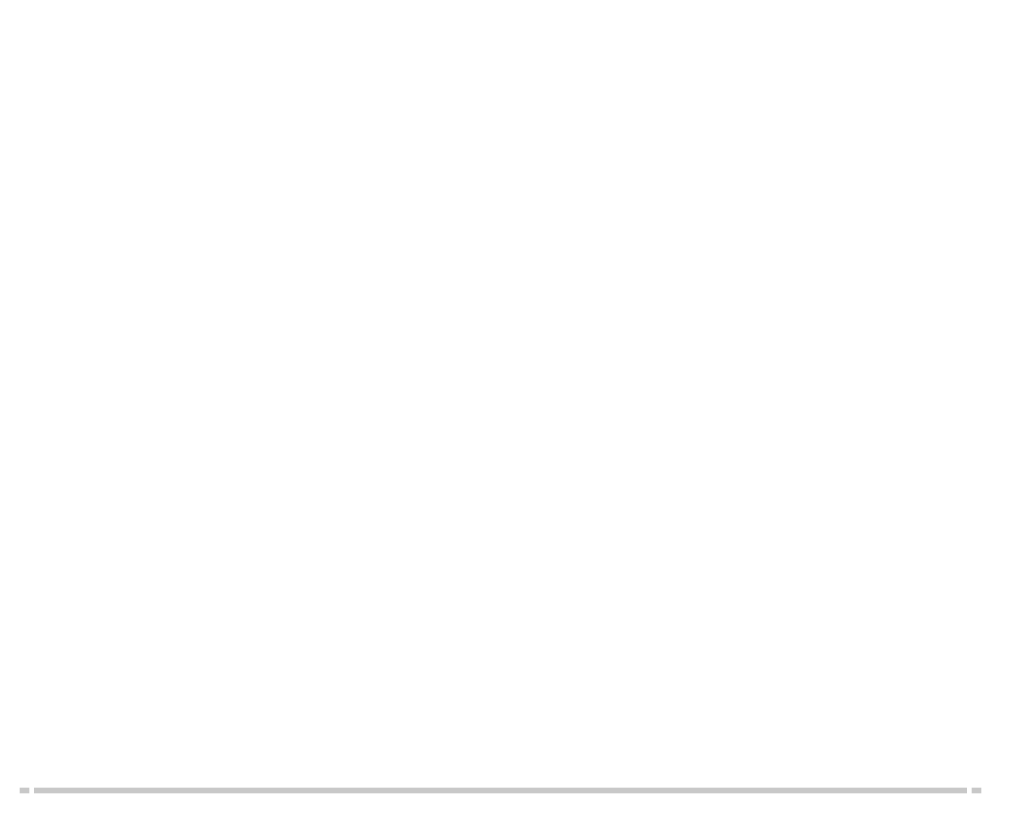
# Model space of a CAD drawing. Header units: metres. Extents: x 8472212 to 8494180, y 5728195 to 5779639.
# Tile 47 of 106: x 8472212 to 8474798, y 5744965 to 5746998. Entities that reach past the tile are written whole.
import ezdxf

# ---------------------------------------------------------------- set-up
doc = ezdxf.new("R2010")
doc.units = ezdxf.units.M
doc.header["$MEASUREMENT"] = 0
doc.layers.add('!elewacja-panele obrys', color=250, linetype='CONTINUOUS', lineweight=9, true_color=0x323232)

msp = doc.modelspace()

# ---------------------------------------------------------------- hatches: boundary and pattern name
at = {"layer": '!elewacja-panele obrys', "linetype": 'Continuous'}
h = msp.add_hatch(dxfattribs=at)
h.set_pattern_fill('AR-B816', color=256, scale=0.7)
h.paths.add_polyline_path([(8476374.1, 5751735.8), (8476348.9, 5751735.8), (8476348.9, 5751720.8), (8476374.1, 5751720.8)])
h.paths.add_polyline_path([(8476455.1, 5751735.8), (8476386.1, 5751735.8), (8476386.1, 5751720.8), (8476455.1, 5751720.8)])
h.paths.add_polyline_path([(8477348.9, 5751735.8), (8476643.1, 5751735.8), (8476643.1, 5751720.8), (8477348.9, 5751720.8)])
h.paths.add_polyline_path([(8479036.6, 5751735.8), (8478967.9, 5751735.8), (8477348.9, 5751735.8), (8477348.9, 5751720.8), (8479036.6, 5751720.8)])
h.paths.add_polyline_path([(8479048.6, 5751735.8), (8479048.6, 5751720.8), (8479073.9, 5751720.8), (8479073.9, 5751735.8)])
h.paths.add_polyline_path([(8479063.6, 5751728.6, -1), (8479062.1, 5751726.7, -1)], flags=16)
h.paths.add_polyline_path([(8479073.9, 5748406.8), (8478967.9, 5748406.8), (8478967.9, 5748391.8), (8479073.9, 5748391.8)])
h.paths.add_polyline_path([(8478779.9, 5748406.8), (8476348.9, 5748406.8), (8476348.9, 5748391.8), (8478779.9, 5748391.8)])
h.paths.add_polyline_path([(8472237.7, 5744980.4), (8472212.5, 5744980.4), (8472212.5, 5744965.4), (8472237.7, 5744965.4)])
h.paths.add_polyline_path([(8474700.2, 5744980.4), (8472249.7, 5744980.4), (8472249.7, 5744965.4), (8474700.2, 5744965.4)])
h.paths.add_polyline_path([(8474737.5, 5744980.4), (8474712.2, 5744980.4), (8474712.2, 5744965.4), (8474737.5, 5744965.4)])

doc.saveas('drawing.dxf')
